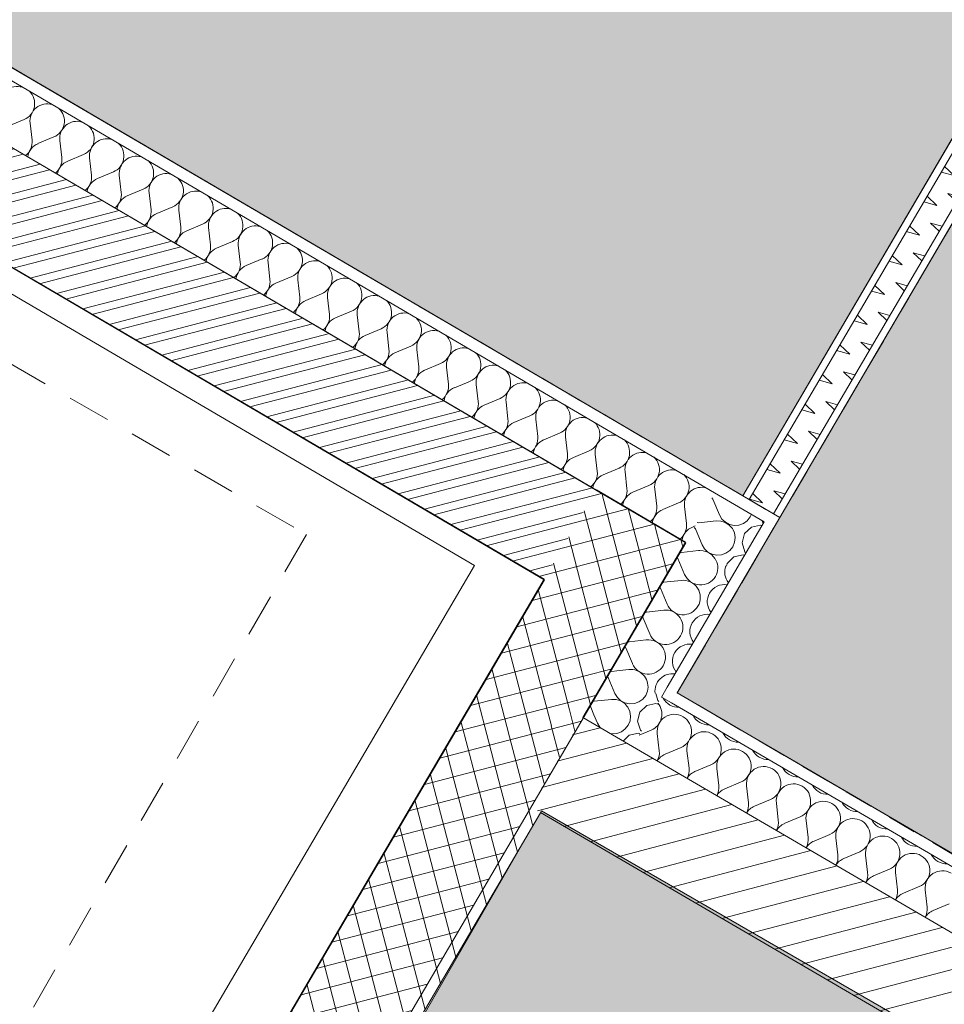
# Model space of a CAD drawing. Header units: millimetres. Extents: x -88005 to 44322, y -15680 to 22509.
# Tile 61 of 95: x -73594 to -71984, y 14060 to 15774. Entities that reach past the tile are written whole.
import ezdxf
from ezdxf.enums import TextEntityAlignment as Align

# ---------------------------------------------------------------- set-up
doc = ezdxf.new("R2010")
doc.units = ezdxf.units.MM
doc.header["$MEASUREMENT"] = 0
for name, pattern in [('! STR Pointille', [87.5, 50, -37.5]), ('Tirets petits', [125, 75, -50]), ('Wipeout_Contour', [1000, 0, -1000])]:
    doc.linetypes.add(name, pattern=pattern)
for name, color, linetype in [('01-STR_Dalles.ARCHI', 7, 'Continuous'), ('01-STR_Escaliers et ascenseurs.ARCHI', 7, 'Continuous'), ('01-STR_Murs extérieurs.ARCHI', 7, 'Continuous'), ('01-STR_Murs.ARCHI', 7, 'Continuous'), ('03-SURFACE _ Utile.ARCHI', 7, 'Continuous'), ('04-SOE_Cloisons .ARCHI', 7, 'Continuous'), ('04-SOE_Faux Plafond.ARCHI', 7, 'Continuous'), ('04-SOE_Revetement de sol.ARCHI', 7, 'Continuous'), ('05-INF _ COTATIONS.ARCHI', 7, 'Continuous'), ('05-INF _ DESSIN PMR', 7, 'Continuous'), ('06-REP _ EQUIP MOBI _ Fluides.ARCHI', 7, 'Continuous'), ('06-REP _ EQUIP MOBI _ hors marché.ARCHI', 7, 'Continuous'), ('Marques de Zone Archicad', 7, 'Continuous')]:
    doc.layers.add(name, color=color, linetype=linetype)
doc.styles.add('STYLE_GENERE_2', font='arial.ttf')
doc.styles.add('STYLE_GENERE_3', font='arial.ttf')
doc.dimstyles.new('STYLE_GENERE__1', dxfattribs={"dimtxt": 75, "dimasz": 57, "dimexe": 0.18, "dimexo": 50, "dimgap": 0, "dimtad": 1, "dimlfac": 0.001, "dimzin": 0, "dimdsep": 46, "dimtxsty": 'STYLE_GENERE_2', "dimblk": 'ARROWHEAD_2', "dimblk1": 'ARROWHEAD_2', "dimblk2": 'ARROWHEAD_2', "dimcen": 0.09, "dimclrd": 256, "dimclre": 256, "dimclrt": 256, "dimazin": 0, "dimtfac": 1, "dimtdec": 4, "dimtmove": 0, "dimatfit": 3, "dimfxl": 0, "dimtolj": 1, "dimtzin": 0, "dimarcsym": 0})
pattern_1 = [(45, (0, 0), (-26.5165, 26.5165), [])]
pattern_2 = [(284.63202, (0, 0), (36.283806, 9.47288), [])]

# ---------------------------------------------------------------- blocks, each defined once
blk = doc.blocks.new('Ascenseur 27')
at = {"layer": '01-STR_Escaliers et ascenseurs.ARCHI', "linetype": 'Continuous', "lineweight": 0, "true_color": 0x000000}
h = blk.add_hatch(dxfattribs=at)
h.set_pattern_fill('Hachure_simple_0001', color=18, style=0, pattern_type=2)
h.set_pattern_definition(pattern_1)
h.paths.add_polyline_path([(0, 2030.6), (180, 1850.6), (1831.1, 1850.6), (2011.1, 2030.6)])
h = blk.add_hatch(dxfattribs=at)
h.set_pattern_fill('Hachure_simple_0001', color=18, style=0, pattern_type=2)
h.set_pattern_definition(pattern_1)
h.paths.add_polyline_path([(2011.1, 0), (2011.1, 2030.6), (1831.1, 1850.6), (1831.1, 180)])
at = {"layer": '01-STR_Escaliers et ascenseurs.ARCHI', "color": 7, "linetype": 'Continuous', "lineweight": 5}
for p, q in [((2011.1, 2030.6), (0, 2030.6)), ((2011.1, 0), (2011.1, 2030.6)), ((180, 1850.6), (1831.1, 1850.6)), ((1831.1, 1850.6), (1831.1, 180))]:
    blk.add_line(p, q, dxfattribs=at)
at = {"layer": '01-STR_Escaliers et ascenseurs.ARCHI', "color": 7, "linetype": 'Continuous', "lineweight": 5, "flags": 128}
blk.add_lwpolyline([(214.7, 220), (1713.1, 220), (1713.1, 1810.6), (214.7, 1810.6)], close=True, dxfattribs=at)
blk = doc.blocks.new('Dalle_1_1', base_point=(-84155.7, 6633.9))
at = {"layer": '01-STR_Dalles.ARCHI', "color": 7, "linetype": 'Continuous', "lineweight": 5, "flags": 128}
blk.add_lwpolyline([(-73525.4, 13357.6), (-74949.6, 14192.8), (-74104.5, 15633.9), (-72680.9, 14799.7)], close=True, dxfattribs=at)
blk = doc.blocks.new('Bureau nomade__15_1', base_point=(-69249.5, 12847.1))
at = {"layer": '03-SURFACE _ Utile.ARCHI', "linetype": 'Continuous', "lineweight": 0, "true_color": 0xdeedec}
blk.add_hatch(color=254, dxfattribs=at).paths.add_polyline_path([(-72449.2, 14601.8), (-70035.5, 13192.8), (-70895.3, 11725.6), (-68841, 10521.8), (-66983.5, 13691.9), (-71449.2, 16308.5), (-72270.4, 14906.9)])
at = {"layer": 'Marques de Zone Archicad', "color": 7, "lineweight": 5}
for tag, height, style, p in [('ROOM_NAME', 125, 'STYLE_GENERE_3', (-69693.9, 13642.1)), ('floorCode_0', 100, 'STYLE_GENERE_2', (-69811.7, 13443.6)), ('floorCode_1', 100, 'STYLE_GENERE_2', (-69909.9, 13273.5)), ('DUMMY_862', 100, 'STYLE_GENERE_2', (-69639.3, 13117.3)), ('ceilingCode', 100, 'STYLE_GENERE_2', (-70008.2, 13103.4)), ('DUMMY_861', 125, 'STYLE_GENERE_3', (-68571.9, 13022.9)), ('ceilingHeightCode', 100, 'STYLE_GENERE_2', (-70106.4, 12933.3)), ('DUMMY_863', 100, 'STYLE_GENERE_2', (-69671.5, 12909.1))]:
    blk.add_attdef(tag, text='', height=height, rotation=329.9997, dxfattribs=dict(at, style=style)).set_placement(p, align=Align.TOP_LEFT)
blk = doc.blocks.new('Bureau nomade__26_1', base_point=(-76098.5, 16634))
at = {"layer": '03-SURFACE _ Utile.ARCHI', "linetype": 'Continuous', "lineweight": 0, "true_color": 0xdeedec}
blk.add_hatch(color=254, dxfattribs=at).paths.add_polyline_path([(-71513.9, 16346.4), (-76341.6, 19175.1), (-78347.5, 15805.3), (-75361.7, 14081.4), (-74211.7, 16044.4), (-72335.1, 14944.8)])
at = {"layer": 'Marques de Zone Archicad', "color": 7, "lineweight": 5}
for tag, height, style, p in [('ROOM_NAME', 125, 'STYLE_GENERE_3', (-76542.8, 17429)), ('floorCode_0', 100, 'STYLE_GENERE_2', (-76660.7, 17230.6)), ('floorCode_1', 100, 'STYLE_GENERE_2', (-76758.9, 17060.5)), ('DUMMY_862', 100, 'STYLE_GENERE_2', (-76488.2, 16904.2)), ('ceilingCode', 100, 'STYLE_GENERE_2', (-76857.1, 16890.4)), ('DUMMY_861', 125, 'STYLE_GENERE_3', (-75420.9, 16809.9)), ('ceilingHeightCode', 100, 'STYLE_GENERE_2', (-76955.3, 16720.3)), ('DUMMY_863', 100, 'STYLE_GENERE_2', (-76520.5, 16696))]:
    blk.add_attdef(tag, text='', height=height, rotation=329.9997, dxfattribs=dict(at, style=style)).set_placement(p, align=Align.TOP_LEFT)
blk = doc.blocks.new('Dalle_7_1', base_point=(-83194, 6792))
at = {"layer": '04-SOE_Faux Plafond.ARCHI', "color": 252, "linetype": 'Tirets petits', "lineweight": 5, "flags": 128}
blk.add_lwpolyline([(-83194, 6792), (-75899.4, 2521.1), (-73433.8, 6727.8), (-78041.3, 9427.6), (-76120.1, 12706.6), (-75365.4, 13994.7), (-75399.8, 14016.8), (-75346.2, 14108.2), (-74211.7, 16044.4), (-72270.4, 14906.9), (-72449.2, 14601.9), (-70035.8, 13192.4), (-70895.3, 11725.6), (-63092, 7153.2), (-63153.8, 7047.8), (-53866.2, 1603.2), (-53904.1, 1538.5), (-53523.5, 1315.4), (-52582.8, 2921.1), (-51122.1, 2065.3), (-53896.4, -2669.5), (-50345.7, -4750.1), (-50240.9, -4784.9), (-45096.5, -7808.6), (-43400.7, -4914.5), (-40493.6, -6617.7), (-38589.3, -3375.6), (-76211.2, 18668.5)], close=True, dxfattribs=at)
blk = doc.blocks.new('Dalle_15_1', base_point=(-78347.5, 15805.3))
at = {"layer": '04-SOE_Revetement de sol.ARCHI', "color": 7, "linetype": 'Continuous', "lineweight": 5, "flags": 128}
blk.add_lwpolyline([(-78347.5, 15805.3), (-76341.6, 19175.1), (-51946.1, 4880.9), (-53904.1, 1538.5), (-63191.8, 6983.1), (-63129.9, 7088.5), (-66372.2, 8988.3), (-70933.2, 11660.8), (-70035.8, 13192.4), (-72449.2, 14601.8), (-72270.4, 14906.9), (-74211.8, 16044.1), (-75361.7, 14081.4)], close=True, dxfattribs=at)
blk = doc.blocks.new('Mur_15_1', base_point=(-76473.4, 21792.4))
at = {"color": 254, "linetype": 'Wipeout_Contour', "lineweight": 0, "ltscale": 230835.710777}
blk.add_wipeout([(-35837, -1339.5), (-76325.3, 22030.1), (-76473.4, 21792.4), (-35980.1, -1580.2)], dxfattribs=at).dxf.layer = '01-STR_Murs extérieurs.ARCHI'
blk = doc.blocks.new('*X187')
at = {"layer": '04-SOE_Cloisons .ARCHI', "color": 7, "linetype": 'Continuous', "lineweight": 5}
for p, q in [((-71504.5, 16336.7), (-71490.9, 16333)), ((-71492.7, 16299.6), (-71472.7, 16294.1)), ((-71477.7, 16285.4), (-71492.7, 16299.6)), ((-71534.8, 16284.9), (-71512, 16278.6)), ((-71512, 16278.6), (-71529, 16294.8)), ((-71523, 16247.8), (-71503, 16242.3)), ((-71508.1, 16233.7), (-71523, 16247.8)), ((-71565.2, 16233.1), (-71542.3, 16226.9)), ((-71542.3, 16226.9), (-71559.4, 16243)), ((-71553.4, 16196.1), (-71533.3, 16190.6)), ((-71538.4, 16181.9), (-71553.4, 16196.1)), ((-71595.5, 16181.4), (-71572.7, 16175.1)), ((-71572.7, 16175.1), (-71589.7, 16191.2)), ((-71583.7, 16144.3), (-71563.6, 16138.8)), ((-71568.7, 16130.1), (-71583.7, 16144.3)), ((-71625.8, 16129.6), (-71603, 16123.3)), ((-71603, 16123.3), (-71620, 16139.5)), ((-71614, 16092.5), (-71594, 16087)), ((-71599.1, 16078.4), (-71614, 16092.5)), ((-71656.2, 16077.8), (-71633.3, 16071.6)), ((-71633.3, 16071.6), (-71650.4, 16087.7)), ((-71644.4, 16040.8), (-71624.3, 16035.3)), ((-71629.4, 16026.6), (-71644.4, 16040.8)), ((-71686.5, 16026.1), (-71663.7, 16019.8)), ((-71663.7, 16019.8), (-71680.7, 16035.9)), ((-71674.7, 15989), (-71654.6, 15983.5)), ((-71659.7, 15974.8), (-71674.7, 15989)), ((-71716.8, 15974.3), (-71694, 15968)), ((-71694, 15968), (-71711, 15984.2)), ((-71747.2, 15922.5), (-71724.3, 15916.3)), ((-71724.3, 15916.3), (-71741.4, 15932.4)), ((-71705, 15937.2), (-71685, 15931.7)), ((-71690.1, 15923.1), (-71705, 15937.2)), ((-71777.5, 15870.8), (-71754.7, 15864.5)), ((-71754.7, 15864.5), (-71771.7, 15880.6)), ((-71735.4, 15885.5), (-71715.3, 15880)), ((-71720.4, 15871.3), (-71735.4, 15885.5)), ((-71807.8, 15819), (-71785, 15812.7)), ((-71785, 15812.7), (-71802, 15828.9)), ((-71765.7, 15833.7), (-71745.6, 15828.2)), ((-71750.7, 15819.5), (-71765.7, 15833.7)), ((-71838.2, 15767.2), (-71815.3, 15761)), ((-71815.3, 15761), (-71832.4, 15777.1)), ((-71796, 15781.9), (-71776, 15776.4)), ((-71781.1, 15767.8), (-71796, 15781.9)), ((-71868.5, 15715.5), (-71845.7, 15709.2)), ((-71845.7, 15709.2), (-71862.7, 15725.3)), ((-71826.4, 15730.2), (-71806.3, 15724.7)), ((-71811.4, 15716), (-71826.4, 15730.2)), ((-71898.8, 15663.7), (-71876, 15657.4)), ((-71876, 15657.4), (-71893, 15673.6)), ((-71856.7, 15678.4), (-71836.6, 15672.9)), ((-71841.7, 15664.2), (-71856.7, 15678.4)), ((-71929.2, 15611.9), (-71906.3, 15605.7)), ((-71906.3, 15605.7), (-71923.4, 15621.8)), ((-71887, 15626.6), (-71867, 15621.1)), ((-71872.1, 15612.5), (-71887, 15626.6)), ((-71936.7, 15553.9), (-71953.7, 15570)), ((-71917.3, 15574.9), (-71897.3, 15569.4)), ((-71902.4, 15560.7), (-71917.3, 15574.9)), ((-71959.5, 15560.2), (-71936.7, 15553.9)), ((-71967, 15502.1), (-71984, 15518.3)), ((-71947.7, 15523.1), (-71927.6, 15517.6)), ((-71932.7, 15508.9), (-71947.7, 15523.1)), ((-71989.8, 15508.4), (-71967, 15502.1)), ((-71997.3, 15450.4), (-72014.4, 15466.5)), ((-71978, 15471.3), (-71958, 15465.8)), ((-71963.1, 15457.2), (-71978, 15471.3)), ((-72020.2, 15456.6), (-71997.3, 15450.4)), ((-72027.7, 15398.6), (-72044.7, 15414.7)), ((-72008.3, 15419.6), (-71988.3, 15414.1)), ((-71993.4, 15405.4), (-72008.3, 15419.6)), ((-72050.5, 15404.9), (-72027.7, 15398.6)), ((-72058, 15346.8), (-72075, 15363)), ((-72038.7, 15367.8), (-72018.6, 15362.3)), ((-72023.7, 15353.6), (-72038.7, 15367.8)), ((-72080.8, 15353.1), (-72058, 15346.8)), ((-72088.3, 15295.1), (-72105.4, 15311.2)), ((-72069, 15316), (-72049, 15310.5)), ((-72054.1, 15301.9), (-72069, 15316)), ((-72111.2, 15301.3), (-72088.3, 15295.1)), ((-72118.7, 15243.3), (-72135.7, 15259.4)), ((-72099.3, 15264.3), (-72079.3, 15258.8)), ((-72084.4, 15250.1), (-72099.3, 15264.3)), ((-72141.5, 15249.6), (-72118.7, 15243.3)), ((-72149, 15191.5), (-72166, 15207.7)), ((-72129.7, 15212.5), (-72109.6, 15207)), ((-72114.7, 15198.3), (-72129.7, 15212.5)), ((-72171.8, 15197.8), (-72149, 15191.5)), ((-72179.3, 15139.8), (-72196.4, 15155.9)), ((-72160, 15160.7), (-72140, 15155.2)), ((-72145.1, 15146.6), (-72160, 15160.7)), ((-72202.2, 15146), (-72179.3, 15139.8)), ((-72209.7, 15088), (-72226.7, 15104.1)), ((-72190.3, 15109), (-72170.3, 15103.4)), ((-72175.4, 15094.8), (-72190.3, 15109)), ((-72232.5, 15094.3), (-72209.7, 15088)), ((-72240, 15036.2), (-72257, 15052.3)), ((-72220.7, 15057.2), (-72200.6, 15051.7)), ((-72205.7, 15043), (-72220.7, 15057.2)), ((-72262.8, 15042.5), (-72240, 15036.2)), ((-72270.3, 14984.4), (-72287.4, 15000.6)), ((-72251, 15005.4), (-72231, 14999.9)), ((-72236.1, 14991.2), (-72251, 15005.4)), ((-72293.2, 14990.7), (-72270.3, 14984.4)), ((-72300.7, 14932.7), (-72317.7, 14948.8)), ((-72281.3, 14953.7), (-72261.3, 14948.1)), ((-72266.4, 14939.5), (-72281.3, 14953.7)), ((-72323.5, 14938.9), (-72300.7, 14932.7))]:
    blk.add_line(p, q, dxfattribs=at)
blk = doc.blocks.new('Mur_27_1', base_point=(-72270.4, 14906.9))
at = {"layer": '04-SOE_Cloisons .ARCHI', "color": 7, "linetype": 'Continuous', "lineweight": 5}
for p, q in [((-72323.9, 14938.2), (-71502.7, 16339.8)), ((-72281.6, 14913.4), (-71460.4, 16315))]:
    blk.add_line(p, q, dxfattribs=at)
at = {"layer": '04-SOE_Cloisons .ARCHI', "color": 7, "linetype": 'Continuous', "lineweight": 5, "flags": 128}
for points in [[(-71513.9, 16346.4), (-72335.1, 14944.8)], [(-71502.7, 16339.8), (-71513.9, 16346.4)], [(-71460.4, 16315), (-71502.7, 16339.8)], [(-71449.2, 16308.5), (-71460.4, 16315)], [(-72270.4, 14906.9), (-71449.2, 16308.5)], [(-72323.9, 14938.2), (-72335.1, 14944.8)], [(-72281.6, 14913.4), (-72323.9, 14938.2)], [(-72270.4, 14906.9), (-72281.6, 14913.4)]]:
    blk.add_lwpolyline(points, dxfattribs=at)
at = {"layer": '04-SOE_Cloisons .ARCHI', "color": 7, "lineweight": 5}
blk.add_blockref('*X187', (0, 0), dxfattribs=at)
blk = doc.blocks.new('*X259')
at = {"layer": '01-STR_Murs.ARCHI', "color": 7, "linetype": 'Continuous', "lineweight": 5}
for p, q in [((-72384.2, 14950.1), (-72383.5, 14949.9)), ((-72387.3, 14939.2), (-72389.2, 14941.6)), ((-72387.3, 14939.2), (-72375.6, 14911.5)), ((-72375.6, 14911.5), (-72371.4, 14904.4)), ((-72322.1, 14908), (-72320.1, 14912.8)), ((-72414.5, 14898.3), (-72411.5, 14897.8)), ((-72411.5, 14897.8), (-72381.7, 14901.2)), ((-72373.4, 14901), (-72381.7, 14901.2)), ((-72365.5, 14898.5), (-72373.4, 14901)), ((-72371.4, 14904.4), (-72365.4, 14898.7)), ((-72358.6, 14894), (-72365.5, 14898.5)), ((-72365.4, 14898.7), (-72358.1, 14894.9)), ((-72353.2, 14887.8), (-72358.6, 14894)), ((-72358.1, 14894.9), (-72350, 14893.2)), ((-72350, 14893.2), (-72341.7, 14893.8)), ((-72341.7, 14893.8), (-72333.9, 14896.6)), ((-72333.9, 14896.6), (-72327.2, 14901.5)), ((-72327.2, 14901.5), (-72322.1, 14908)), ((-72301.9, 14902.1), (-72301, 14899.3)), ((-72301, 14899.3), (-72300.6, 14899)), ((-72417.6, 14887.4), (-72419.5, 14889.8)), ((-72417.6, 14887.4), (-72410.4, 14870.3)), ((-72352.1, 14885.5), (-72353.2, 14887.8))]:
    blk.add_line(p, q, dxfattribs=at)
blk = doc.blocks.new('*X260')
at = {"layer": '01-STR_Murs.ARCHI', "color": 7, "linetype": 'Continuous', "lineweight": 5}
for p, q in [((-72484.2, 14592.6), (-72483, 14588.7)), ((-72483, 14588.7), (-72481, 14587)), ((-72535.2, 14577.1), (-72536.7, 14578.9)), ((-72531.7, 14569.7), (-72535.2, 14577.1)), ((-72530.3, 14561.5), (-72531.7, 14569.7)), ((-72514.1, 14568.5), (-72518.2, 14552.6)), ((-72502.2, 14579.8), (-72514.1, 14568.5)), ((-72486.2, 14583.2), (-72502.2, 14579.8)), ((-72483.8, 14582.4), (-72486.2, 14583.2)), ((-72594.1, 14563.8), (-72588, 14549.2)), ((-72534.4, 14545.6), (-72531.3, 14553.3)), ((-72531.3, 14553.3), (-72530.3, 14561.5)), ((-72518.2, 14552.6), (-72513.3, 14536.9)), ((-72588, 14549.2), (-72583.8, 14542.1)), ((-72583.8, 14542.1), (-72582, 14540.4)), ((-72554, 14531.4), (-72546.3, 14534.3)), ((-72546.3, 14534.3), (-72539.6, 14539.1)), ((-72539.6, 14539.1), (-72534.4, 14545.6)), ((-72513.3, 14536.9), (-72511.4, 14535.2)), ((-72567.4, 14531.9), (-72562.3, 14530.8)), ((-72562.3, 14530.8), (-72554, 14531.4)), ((-72532.6, 14528), (-72543.3, 14517.8)), ((-72516.5, 14531.5), (-72532.6, 14528)), ((-72514.1, 14530.6), (-72516.5, 14531.5))]:
    blk.add_line(p, q, dxfattribs=at)
blk = doc.blocks.new('*X261')
at = {"layer": '01-STR_Murs.ARCHI', "color": 7, "linetype": 'Continuous', "lineweight": 5}
for p, q in [((-72304.2, 14893.8), (-72320.2, 14890.4)), ((-72301.8, 14893), (-72304.2, 14893.8)), ((-72300.6, 14899), (-72299, 14897.6)), ((-72349.7, 14880.3), (-72352.1, 14885.5)), ((-72348.3, 14872.1), (-72349.7, 14880.3)), ((-72332.1, 14879.1), (-72336.2, 14863.2)), ((-72320.2, 14890.4), (-72332.1, 14879.1)), ((-72410.4, 14870.3), (-72406, 14859.8)), ((-72406, 14859.8), (-72401.8, 14852.7)), ((-72352.4, 14856.2), (-72349.3, 14863.9)), ((-72349.3, 14863.9), (-72348.3, 14872.1)), ((-72336.2, 14863.2), (-72331.3, 14847.5)), ((-72403.8, 14849.2), (-72409.7, 14849.4)), ((-72395.9, 14846.8), (-72403.8, 14849.2)), ((-72401.8, 14852.7), (-72395.7, 14847)), ((-72388.9, 14842.2), (-72395.9, 14846.8)), ((-72395.7, 14847), (-72388.4, 14843.1)), ((-72383.5, 14836), (-72388.9, 14842.2)), ((-72388.4, 14843.1), (-72380.3, 14841.5)), ((-72380.3, 14841.5), (-72372.1, 14842)), ((-72372.1, 14842), (-72364.3, 14844.9)), ((-72364.3, 14844.9), (-72357.6, 14849.7)), ((-72357.6, 14849.7), (-72352.4, 14856.2)), ((-72334.5, 14842.1), (-72350.6, 14838.6)), ((-72332.1, 14841.2), (-72334.5, 14842.1)), ((-72331.3, 14847.5), (-72329.4, 14845.8)), ((-72382.3, 14833.3), (-72383.5, 14836)), ((-72362.4, 14827.3), (-72363.7, 14822.4)), ((-72350.6, 14838.6), (-72362.4, 14827.3))]:
    blk.add_line(p, q, dxfattribs=at)
blk = doc.blocks.new('*X262')
at = {"layer": '01-STR_Murs.ARCHI', "color": 7, "linetype": 'Continuous', "lineweight": 5}
for p, q in [((-72441.9, 14846), (-72412, 14849.4)), ((-72447.9, 14835.7), (-72436.3, 14808)), ((-72472.2, 14794.3), (-72442.4, 14797.7)), ((-72478.3, 14783.9), (-72466.6, 14756.2)), ((-72502.5, 14742.5), (-72472.7, 14745.9)), ((-72508.6, 14732.1), (-72497, 14704.5)), ((-72532.9, 14690.7), (-72503, 14694.1)), ((-72538.9, 14680.4), (-72527.3, 14652.7)), ((-72554.3, 14640), (-72533.4, 14642.4))]:
    blk.add_line(p, q, dxfattribs=at)
for centre, start, end in [((-72445.3, 14875.8), 269.9561, 276.5019), ((-72408.6, 14819.6), 92.6346, 96.5019), ((-72475.6, 14824.1), 22.7621, 29.3079), ((-72408.6, 14819.6), 329.632, 26.6294), ((-72408.6, 14819.6), 202.7621, 329.632), ((-72336.5, 14812.1), 158.9175, 218.4227), ((-72475.6, 14824.1), 269.9561, 276.5019), ((-72439, 14767.9), 329.632, 96.5019), ((-72366.9, 14760.4), 80.8413, 218.4227), ((-72505.9, 14772.3), 22.7621, 29.3079), ((-72439, 14767.9), 202.7621, 329.632), ((-72505.9, 14772.3), 269.9561, 276.5019), ((-72469.3, 14716.1), 329.632, 96.5019), ((-72397.2, 14708.6), 80.8413, 218.4227), ((-72536.2, 14720.5), 22.7621, 29.3079), ((-72469.3, 14716.1), 202.7621, 329.632), ((-72536.2, 14720.5), 269.9561, 276.5019), ((-72499.6, 14664.3), 329.632, 96.5019), ((-72427.5, 14656.8), 80.8413, 218.4227), ((-72566.6, 14668.8), 22.7621, 29.3079), ((-72499.6, 14664.3), 202.7621, 329.632), ((-72530, 14612.5), 352.1455, 96.5019), ((-72457.9, 14605.1), 80.8413, 187.6791)]:
    blk.add_arc(centre, 30, start, end, dxfattribs=at)
blk = doc.blocks.new('*X263')
at = {"layer": '01-STR_Murs.ARCHI', "color": 7, "linetype": 'Continuous', "lineweight": 5}
for p, q in [((-72566.2, 14639.5), (-72563.2, 14639)), ((-72563.2, 14639), (-72554.3, 14640)), ((-72569.3, 14628.6), (-72571.2, 14631)), ((-72569.3, 14628.6), (-72557.6, 14600.9)), ((-72557.6, 14600.9), (-72553.4, 14593.8)), ((-72504.1, 14597.4), (-72500.9, 14605)), ((-72500.9, 14605), (-72500.5, 14608.6)), ((-72596.5, 14587.7), (-72593.5, 14587.2)), ((-72593.5, 14587.2), (-72563.7, 14590.6)), ((-72555.4, 14590.4), (-72563.7, 14590.6)), ((-72547.5, 14587.9), (-72555.4, 14590.4)), ((-72553.4, 14593.8), (-72547.4, 14588.1)), ((-72540.6, 14583.4), (-72547.5, 14587.9)), ((-72547.4, 14588.1), (-72540.1, 14584.3)), ((-72540.1, 14584.3), (-72532, 14582.6)), ((-72523.7, 14583.2), (-72515.9, 14586)), ((-72515.9, 14586), (-72509.2, 14590.9)), ((-72509.2, 14590.9), (-72504.1, 14597.4)), ((-72486.7, 14600.5), (-72484.2, 14592.6)), ((-72599.6, 14576.8), (-72601.5, 14579.2)), ((-72599.6, 14576.8), (-72594.1, 14563.8)), ((-72536.7, 14578.9), (-72540.6, 14583.4)), ((-72532, 14582.6), (-72523.7, 14583.2))]:
    blk.add_line(p, q, dxfattribs=at)
blk = doc.blocks.new('Mur_43_1', base_point=(-72680.9, 14799.7))
at = {"layer": '01-STR_Murs.ARCHI', "linetype": 'Continuous', "lineweight": 0, "true_color": 0x000000}
h = blk.add_hatch(dxfattribs=at)
h.set_pattern_fill('Hachure_simple_0001', color=18, style=0, pattern_type=2)
h.set_pattern_definition(pattern_2)
h.paths.add_polyline_path([(-72589.9, 14955), (-72680.9, 14799.7), (-72434.6, 14864)])
h = blk.add_hatch(dxfattribs=at)
h.set_pattern_fill('Hachure_simple_0001', color=18, style=0, pattern_type=2)
h.set_pattern_definition(pattern_2)
h.paths.add_polyline_path([(-72680.9, 14799.7), (-72525.6, 14708.7), (-72434.6, 14864)])
h = blk.add_hatch(dxfattribs=at)
h.set_pattern_fill('Hachure_simple_0001', color=18, style=0, pattern_type=2)
h.set_pattern_definition(pattern_2)
h.paths.add_polyline_path([(-72613.7, 14558.7), (-72613.5, 14558.8), (-72525.6, 14708.7), (-72680.9, 14799.7), (-72769, 14649.4)])
h = blk.add_hatch(dxfattribs=at)
h.set_pattern_fill('Hachure_simple_0001', color=18, style=0, pattern_type=2)
h.set_pattern_definition(pattern_2)
h.paths.add_polyline_path([(-72769, 14649.4), (-72859.9, 14494.2), (-72613.7, 14558.7)])
h = blk.add_hatch(dxfattribs=at)
h.set_pattern_fill('Hachure_simple_0001', color=18, style=0, pattern_type=2)
h.set_pattern_definition(pattern_2)
h.paths.add_polyline_path([(-72859.9, 14494.2), (-72704.5, 14403.5), (-72613.5, 14558.8)])
at = {"layer": '01-STR_Murs.ARCHI', "color": 7, "linetype": 'Continuous', "lineweight": 5}
for p, q in [((-72434.6, 14864), (-72589.9, 14955)), ((-72297.8, 14899.7), (-72384.1, 14950.3)), ((-72297.8, 14899.7), (-72466.4, 14611.9)), ((-72434.6, 14864), (-72562.9, 14645)), ((-72562.9, 14645), (-72613.5, 14558.8)), ((-72466.4, 14611.9), (-72476.6, 14594.6)), ((-72476.6, 14594.6), (-72459.3, 14584.6)), ((-72613.5, 14558.8), (-72527.1, 14508.4))]:
    blk.add_line(p, q, dxfattribs=at)
at = {"layer": '01-STR_Murs.ARCHI', "color": 7, "linetype": 'Continuous', "lineweight": 5, "flags": 128}
for points in [[(-72270.4, 14906.9), (-72287.7, 14917)], [(-72449.2, 14601.8), (-72270.4, 14906.9)], [(-72680.9, 14799.7), (-72859.9, 14494.2)]]:
    blk.add_lwpolyline(points, dxfattribs=at)
at = {"layer": '01-STR_Murs.ARCHI', "color": 7, "lineweight": 5}
for name in ['*X259', '*X261', '*X262', '*X263', '*X260']:
    blk.add_blockref(name, (0, 0), dxfattribs=at)
blk = doc.blocks.new('*X335')
at = {"layer": '01-STR_Murs.ARCHI', "color": 7, "linetype": 'Continuous', "lineweight": 5}
for p, q in [((-72515.5, 14528.1), (-72494.3, 14537.1)), ((-72480.5, 14501.2), (-72484, 14531)), ((-72470.2, 14495.2), (-72442.5, 14506.8)), ((-72428.7, 14471), (-72432.2, 14500.8)), ((-72418.4, 14464.9), (-72390.7, 14476.6)), ((-72376.9, 14440.7), (-72380.3, 14470.5)), ((-72366.5, 14434.7), (-72338.9, 14446.3)), ((-72325.1, 14410.5), (-72328.5, 14440.3)), ((-72314.7, 14404.4), (-72287.1, 14416.1)), ((-72273.3, 14380.2), (-72276.7, 14410)), ((-72262.9, 14374.2), (-72235.3, 14385.8)), ((-72221.5, 14350), (-72224.9, 14379.8)), ((-72211.1, 14343.9), (-72183.4, 14355.6)), ((-72169.6, 14319.7), (-72173.1, 14349.5)), ((-72159.3, 14313.7), (-72131.6, 14325.3)), ((-72117.8, 14289.5), (-72121.3, 14319.3)), ((-72107.5, 14283.4), (-72079.8, 14295.1)), ((-72066, 14259.2), (-72069.4, 14289)), ((-72055.6, 14253.2), (-72028, 14264.8)), ((-72014.2, 14229), (-72017.6, 14258.8)), ((-72003.8, 14222.9), (-71976.2, 14234.6))]:
    blk.add_line(p, q, dxfattribs=at)
for centre, start, end in [((-72506, 14564.7), 292.8548, 39.6233), ((-72446.8, 14606.6), 207.2093, 272.2401), ((-72454.2, 14534.5), 59.7247, 186.5946), ((-72454.2, 14534.5), 292.8548, 59.7247), ((-72395, 14576.3), 207.2093, 272.2401), ((-72402.4, 14504.2), 59.7247, 186.5946), ((-72343.2, 14546.1), 207.2093, 272.2401), ((-72402.4, 14504.2), 292.8548, 59.7247), ((-72510.3, 14497.8), 331.0667, 6.5946), ((-72350.5, 14474), 59.7247, 186.5946), ((-72350.5, 14474), 292.8548, 59.7247), ((-72291.4, 14515.8), 207.2093, 272.2401), ((-72458.5, 14467.5), 112.8548, 148.3828), ((-72458.5, 14467.5), 331.0667, 6.5946), ((-72406.7, 14437.3), 112.8548, 148.3828), ((-72298.7, 14443.7), 59.7247, 186.5946), ((-72298.7, 14443.7), 292.8548, 59.7247), ((-72239.5, 14485.6), 207.2093, 272.2401), ((-72406.7, 14437.3), 331.0667, 6.5946), ((-72354.9, 14407), 112.8548, 148.3828), ((-72246.9, 14413.5), 59.7247, 186.5946), ((-72246.9, 14413.5), 292.8548, 59.7247), ((-72187.7, 14455.3), 207.2093, 272.2401), ((-72195.1, 14383.2), 59.7247, 186.5946), ((-72354.9, 14407), 331.0667, 6.5946), ((-72303.1, 14376.8), 112.8548, 148.3828), ((-72195.1, 14383.2), 292.8548, 59.7247), ((-72135.9, 14425.1), 207.2093, 272.2401), ((-72303.1, 14376.8), 331.0667, 6.5946), ((-72143.3, 14353), 59.7247, 186.5946), ((-72143.3, 14353), 292.8548, 59.7247), ((-72084.1, 14394.8), 207.2093, 272.2401), ((-72251.3, 14346.5), 112.8548, 148.3828), ((-72251.3, 14346.5), 331.0667, 6.5946), ((-72199.4, 14316.3), 112.8548, 148.3828), ((-72091.5, 14322.7), 59.7247, 186.5946), ((-72091.5, 14322.7), 292.8548, 59.7247), ((-72032.3, 14364.6), 207.2093, 272.2401), ((-72199.4, 14316.3), 331.0667, 6.5946), ((-72147.6, 14286), 112.8548, 148.3828), ((-72039.6, 14292.5), 59.7247, 186.5946), ((-72039.6, 14292.5), 292.8548, 59.7247), ((-71980.5, 14334.3), 207.2093, 272.2401), ((-72147.6, 14286), 331.0667, 6.5946), ((-72095.8, 14255.8), 112.8548, 148.3828), ((-71987.8, 14262.2), 59.7247, 186.5946), ((-72095.8, 14255.8), 331.0667, 6.5946), ((-72044, 14225.5), 112.8548, 148.3828), ((-72044, 14225.5), 331.0667, 6.5946), ((-71992.2, 14195.3), 112.8548, 148.3828)]:
    blk.add_arc(centre, 30, start, end, dxfattribs=at)
blk = doc.blocks.new('Mur_67_1', base_point=(-72859.9, 14494.2))
at = {"layer": '01-STR_Murs.ARCHI', "linetype": 'Continuous', "lineweight": 0, "true_color": 0x000000}
h = blk.add_hatch(dxfattribs=at)
h.set_pattern_fill('Hachure_simple_0001', color=18, style=0, pattern_type=2)
h.set_pattern_definition([(14.72472, (0, 0), (-9.53157, 36.268432), [])])
h.paths.add_polyline_path([(-72704.5, 14403.5), (-70700.9, 13233.8), (-70609.9, 13389.1), (-72613.5, 14558.8)])
at = {"layer": '01-STR_Murs.ARCHI', "color": 7, "linetype": 'Continuous', "lineweight": 5}
for p, q in [((-72476.6, 14594.6), (-72459.3, 14584.6)), ((-72459.3, 14584.6), (-70317.5, 13334.3)), ((-72613.5, 14558.8), (-72527.1, 14508.4)), ((-72527.1, 14508.4), (-70454.4, 13298.4))]:
    blk.add_line(p, q, dxfattribs=at)
at = {"layer": '01-STR_Murs.ARCHI', "color": 7, "linetype": 'Continuous', "lineweight": 5, "flags": 128}
for points in [[(-70290.1, 13341.4), (-72449.2, 14601.8)], [(-72687.2, 14393.4), (-71861.3, 13911.3)]]:
    blk.add_lwpolyline(points, dxfattribs=at)
at = {"layer": '01-STR_Murs.ARCHI', "color": 7, "lineweight": 5}
blk.add_blockref('*X335', (0, 0), dxfattribs=at)
blk = doc.blocks.new('Mur_68_1', base_point=(-73544.8, 12929.9))
at = {"layer": '01-STR_Murs.ARCHI', "linetype": 'Continuous', "lineweight": 0, "true_color": 0x000000}
h = blk.add_hatch(dxfattribs=at)
h.set_pattern_fill('Hachure_simple_0001', color=18, style=0, pattern_type=2)
h.set_pattern_definition([(104.63202, (0, 0), (36.283806, 9.47288), [])])
h.paths.add_polyline_path([(-73544.8, 12929.9), (-72687.2, 14393.4), (-72859.9, 14494.2), (-73717.3, 13031)])
at = {"layer": '01-STR_Murs.ARCHI', "color": 7, "linetype": 'Continuous', "lineweight": 5, "flags": 128}
for points in [[(-72859.9, 14494.2), (-73717.3, 13031)], [(-73087.2, 13710.7), (-72687.2, 14393.4)], [(-73544.8, 12929.9), (-73178.2, 13555.4)], [(-73717.3, 13031), (-73544.8, 12929.9)]]:
    blk.add_lwpolyline(points, dxfattribs=at)
blk = doc.blocks.new('*X363')
at = {"layer": '01-STR_Murs.ARCHI', "color": 7, "linetype": 'Continuous', "lineweight": 5}
for p, q in [((-73613.4, 15588.1), (-73585.8, 15599.7)), ((-73572, 15563.9), (-73575.4, 15593.7)), ((-73561.7, 15557.8), (-73534, 15569.4)), ((-73520.2, 15533.5), (-73523.6, 15563.3)), ((-73509.9, 15527.5), (-73482.2, 15539.1)), ((-73468.5, 15503.2), (-73471.9, 15533)), ((-73458.1, 15497.1), (-73430.5, 15508.7)), ((-73416.7, 15472.9), (-73420.1, 15502.7)), ((-73406.4, 15466.8), (-73378.7, 15478.4)), ((-73364.9, 15442.5), (-73368.3, 15472.3)), ((-73354.6, 15436.5), (-73326.9, 15448.1)), ((-73313.2, 15412.2), (-73316.6, 15442)), ((-73302.8, 15406.1), (-73275.2, 15417.7)), ((-73261.4, 15381.9), (-73264.8, 15411.7)), ((-73251, 15375.8), (-73223.4, 15387.4)), ((-73209.6, 15351.5), (-73213, 15381.3)), ((-73199.3, 15345.5), (-73171.6, 15357.1)), ((-73157.9, 15321.2), (-73161.3, 15351)), ((-73147.5, 15315.1), (-73119.8, 15326.7)), ((-73106.1, 15290.9), (-73109.5, 15320.7)), ((-73095.7, 15284.8), (-73068.1, 15296.4)), ((-73054.3, 15260.5), (-73057.7, 15290.3)), ((-73044, 15254.5), (-73016.3, 15266.1)), ((-73002.6, 15230.2), (-73006, 15260)), ((-72992.2, 15224.1), (-72964.5, 15235.7)), ((-72950.8, 15199.9), (-72954.2, 15229.7)), ((-72940.4, 15193.8), (-72912.8, 15205.4)), ((-72899, 15169.5), (-72902.4, 15199.3)), ((-72888.7, 15163.5), (-72861, 15175.1)), ((-72847.3, 15139.2), (-72850.7, 15169)), ((-72836.9, 15133.1), (-72809.2, 15144.7)), ((-72795.5, 15108.9), (-72798.9, 15138.7)), ((-72785.1, 15102.8), (-72757.5, 15114.4)), ((-72743.7, 15078.5), (-72747.1, 15108.3)), ((-72733.4, 15072.5), (-72705.7, 15084.1)), ((-72692, 15048.2), (-72695.4, 15078)), ((-72681.6, 15042.1), (-72653.9, 15053.7)), ((-72640.2, 15017.9), (-72643.6, 15047.7)), ((-72629.8, 15011.8), (-72602.2, 15023.4)), ((-72588.4, 14987.5), (-72591.8, 15017.3)), ((-72578.1, 14981.5), (-72550.4, 14993.1)), ((-72536.7, 14957.2), (-72540, 14987)), ((-72526.3, 14951.1), (-72498.6, 14962.7)), ((-72484.9, 14926.9), (-72488.3, 14956.7)), ((-72474.5, 14920.8), (-72446.9, 14932.4)), ((-72433.1, 14896.5), (-72436.5, 14926.3)), ((-72422.8, 14890.5), (-72417.9, 14892.5))]:
    blk.add_line(p, q, dxfattribs=at)
for centre, start, end in [((-73597.4, 15627.4), 73.2277, 186.5019), ((-73597.4, 15627.4), 292.7621, 46.0364), ((-73545.6, 15597.1), 73.2277, 186.5019), ((-73545.6, 15597.1), 292.7621, 46.0364), ((-73493.8, 15566.7), 73.2277, 186.5019), ((-73493.8, 15566.7), 292.7621, 46.0364), ((-73601.8, 15560.5), 308.4486, 6.5019), ((-73442.1, 15536.4), 73.2277, 186.5019), ((-73550, 15530.1), 112.7621, 170.8154), ((-73442.1, 15536.4), 292.7621, 46.0364), ((-73550, 15530.1), 308.4486, 6.5019), ((-73498.3, 15499.8), 112.7621, 170.8154), ((-73390.3, 15506.1), 73.2277, 186.5019), ((-73390.3, 15506.1), 292.7621, 46.0364), ((-73498.3, 15499.8), 308.4486, 6.5019), ((-73446.5, 15469.5), 112.7621, 170.8154), ((-73338.5, 15475.7), 73.2277, 186.5019), ((-73338.5, 15475.7), 292.7621, 46.0364), ((-73286.8, 15445.4), 73.2277, 186.5019), ((-73446.5, 15469.5), 308.4486, 6.5019), ((-73394.7, 15439.1), 112.7621, 170.8154), ((-73286.8, 15445.4), 292.7621, 46.0364), ((-73394.7, 15439.1), 308.4486, 6.5019), ((-73235, 15415.1), 73.2277, 186.5019), ((-73343, 15408.8), 112.7621, 170.8154), ((-73235, 15415.1), 292.7621, 46.0364), ((-73343, 15408.8), 308.4486, 6.5019), ((-73183.2, 15384.7), 73.2277, 186.5019), ((-73183.2, 15384.7), 292.7621, 46.0364), ((-73291.2, 15378.5), 112.7621, 170.8154), ((-73291.2, 15378.5), 308.4486, 6.5019), ((-73239.4, 15348.1), 112.7621, 170.8154), ((-73131.5, 15354.4), 73.2277, 186.5019), ((-73131.5, 15354.4), 292.7621, 46.0364), ((-73239.4, 15348.1), 308.4486, 6.5019), ((-73187.7, 15317.8), 112.7621, 170.8154), ((-73079.7, 15324.1), 73.2277, 186.5019), ((-73079.7, 15324.1), 292.7621, 46.0364), ((-73187.7, 15317.8), 308.4486, 6.5019), ((-73027.9, 15293.7), 73.2277, 186.5019), ((-73135.9, 15287.5), 112.7621, 170.8154), ((-73027.9, 15293.7), 292.7621, 46.0364), ((-73135.9, 15287.5), 308.4486, 6.5019), ((-72976.2, 15263.4), 73.2277, 186.5019), ((-73084.1, 15257.1), 112.7621, 170.8154), ((-72976.2, 15263.4), 292.7621, 46.0364), ((-73084.1, 15257.1), 308.4486, 6.5019), ((-73032.4, 15226.8), 112.7621, 170.8154), ((-72924.4, 15233.1), 73.2277, 186.5019), ((-72924.4, 15233.1), 292.7621, 46.0364), ((-73032.4, 15226.8), 308.4486, 6.5019), ((-72980.6, 15196.5), 112.7621, 170.8154), ((-72872.6, 15202.7), 73.2277, 186.5019), ((-72872.6, 15202.7), 292.7621, 46.0364), ((-72820.8, 15172.4), 73.2277, 186.5019), ((-72980.6, 15196.5), 308.4486, 6.5019), ((-72928.8, 15166.1), 112.7621, 170.8154), ((-72820.8, 15172.4), 292.7621, 46.0364), ((-72928.8, 15166.1), 308.4486, 6.5019), ((-72769.1, 15142.1), 73.2277, 186.5019), ((-72877.1, 15135.8), 112.7621, 170.8154), ((-72769.1, 15142.1), 292.7621, 46.0364), ((-72877.1, 15135.8), 308.4486, 6.5019), ((-72825.3, 15105.5), 112.7621, 170.8154), ((-72717.3, 15111.7), 73.2277, 186.5019), ((-72717.3, 15111.7), 292.7621, 46.0364), ((-72825.3, 15105.5), 308.4486, 6.5019), ((-72773.5, 15075.1), 112.7621, 170.8154), ((-72665.5, 15081.4), 73.2277, 186.5019), ((-72665.5, 15081.4), 292.7621, 46.0364), ((-72613.8, 15051.1), 73.2277, 186.5019), ((-72773.5, 15075.1), 308.4486, 6.5019), ((-72721.8, 15044.8), 112.7621, 170.8154), ((-72613.8, 15051.1), 292.7621, 46.0364), ((-72721.8, 15044.8), 308.4486, 6.5019), ((-72562, 15020.7), 73.2277, 186.5019), ((-72670, 15014.5), 112.7621, 170.8154), ((-72562, 15020.7), 292.7621, 46.0364), ((-72670, 15014.5), 308.4486, 6.5019), ((-72510.2, 14990.4), 73.2277, 186.5019), ((-72618.2, 14984.1), 112.7621, 170.8154), ((-72510.2, 14990.4), 292.7621, 46.0364), ((-72618.2, 14984.1), 308.4486, 6.5019), ((-72566.5, 14953.8), 112.7621, 170.8154), ((-72458.5, 14960.1), 73.2277, 186.5019), ((-72458.5, 14960.1), 292.7621, 46.0364), ((-72566.5, 14953.8), 308.4486, 6.5019), ((-72514.7, 14923.5), 112.7621, 170.8154), ((-72406.7, 14929.7), 73.2277, 186.5019), ((-72406.7, 14929.7), 41.8804, 46.0364), ((-72514.7, 14923.5), 308.4486, 6.5019), ((-72462.9, 14893.1), 112.7621, 170.8154), ((-72462.9, 14893.1), 308.4486, 6.5019), ((-72411.2, 14862.8), 112.7621, 170.8154)]:
    blk.add_arc(centre, 30, start, end, dxfattribs=at)
blk = doc.blocks.new('Mur_80_1', base_point=(-74104.5, 15633.9))
at = {"layer": '01-STR_Murs.ARCHI', "linetype": 'Continuous', "lineweight": 0, "true_color": 0x000000}
h = blk.add_hatch(dxfattribs=at)
h.set_pattern_fill('Hachure_simple_0001', color=18, style=0, pattern_type=2)
h.set_pattern_definition([(14.63202, (0, 0), (-9.47288, 36.283806), [])])
h.paths.add_polyline_path([(-72589.9, 14955), (-74013.5, 15789.2), (-74104.5, 15633.9), (-72680.9, 14799.7)])
at = {"layer": '01-STR_Murs.ARCHI', "color": 7, "linetype": 'Continuous', "lineweight": 5}
for p, q in [((-74118.3, 15966.4), (-72384.1, 14950.3)), ((-74013.5, 15789.2), (-72589.9, 14955)), ((-72434.6, 14864), (-72589.9, 14955)), ((-72297.8, 14899.7), (-72384.1, 14950.3))]:
    blk.add_line(p, q, dxfattribs=at)
at = {"layer": '01-STR_Murs.ARCHI', "color": 7, "linetype": 'Continuous', "lineweight": 5, "flags": 128}
for points in [[(-72287.7, 14917), (-74194.5, 16034.3)], [(-74104.5, 15633.9), (-72680.9, 14799.7)]]:
    blk.add_lwpolyline(points, dxfattribs=at)
at = {"layer": '01-STR_Murs.ARCHI', "color": 7, "lineweight": 5}
blk.add_blockref('*X363', (0, 0), dxfattribs=at)
blk = doc.blocks.new('Armoire 01 27[82]_1', base_point=(-70931.5, 16005.1))
at = {"layer": '06-REP _ EQUIP MOBI _ hors marché.ARCHI', "color": 252, "linetype": '! STR Pointille', "lineweight": 5, "flags": 128}
blk.add_lwpolyline([(-70931.5, 16005.1), (-71931.5, 14298.5), (-72449.2, 14601.9), (-71449.2, 16308.5)], close=True, dxfattribs=at)
blk = doc.blocks.new('Symbole ouverture sol 27[106]_1', base_point=(-73085.9, 13702.8))
at = {"layer": '06-REP _ EQUIP MOBI _ Fluides.ARCHI', "linetype": 'Continuous', "lineweight": 0, "true_color": 0xffffff}
blk.add_hatch(color=7, dxfattribs=at).paths.add_polyline_path([(-72326.7, 13468.1), (-71861.5, 13921), (-72685.3, 14396.6), (-73085.9, 13702.8)])
at = {"layer": '06-REP _ EQUIP MOBI _ Fluides.ARCHI', "linetype": 'Continuous', "lineweight": 0, "true_color": 0x000000}
blk.add_hatch(color=18, dxfattribs=at).paths.add_polyline_path([(-73085.9, 13702.8), (-72262.1, 13227.2), (-71861.5, 13921), (-72326.7, 13468.1)])
at = {"layer": '06-REP _ EQUIP MOBI _ Fluides.ARCHI', "color": 8, "linetype": 'Continuous', "lineweight": 5, "flags": 128}
for points in [[(-72326.7, 13468.1), (-71861.5, 13921), (-72685.3, 14396.6), (-73085.9, 13702.8)], [(-73085.9, 13702.8), (-72262.1, 13227.2), (-71861.5, 13921), (-72326.7, 13468.1)]]:
    blk.add_lwpolyline(points, close=True, dxfattribs=at)
blk = doc.blocks.new('*D693')
at = {"layer": '05-INF _ COTATIONS.ARCHI', "color": 251, "linetype": 'Continuous', "lineweight": 5, "true_color": 0x666666}
for p, q in [((-76647.5, 18659.3), (-76704.4, 18562.3)), ((-76638.3, 18632.2), (-76713.6, 18589.4)), ((-76676, 18610.8), (-76707.6, 18629.3)), ((-71845.5, 15780.4), (-76676, 18610.8)), ((-71817.1, 15828.9), (-71873.9, 15731.9)), ((-71883.1, 15759), (-71807.9, 15801.8)), ((-71780.8, 15742.5), (-71845.5, 15780.4))]:
    blk.add_line(p, q, dxfattribs=at)
at = {"layer": '05-INF _ COTATIONS.ARCHI', "color": 251, "lineweight": 5, "true_color": 0x666666, "insert": (-74339.5, 17259.2), "char_height": 75, "attachment_point": 7, "rotation": 329.632, "style": 'STYLE_GENERE_2'}
blk.add_mtext('\\A1;{\\pql;\\fArial|b0|i0|c0|p0;\\W1.000000;5,60}', dxfattribs=at)
blk = doc.blocks.new('ARROWHEAD_2')
at = {"color": 0, "linetype": 'Continuous', "lineweight": 0}
for p, q in [((-0.378, -0.655), (0.378, 0.655)), ((0, 0), (-1, 0))]:
    blk.add_line(p, q, dxfattribs=at)

msp = doc.modelspace()

# ---------------------------------------------------------------- linework, layer by layer
at = {"layer": '03-SURFACE _ Utile.ARCHI', "color": 254, "linetype": 'Continuous', "lineweight": 0, "true_color": 0xdeedec, "flags": 128}
for points in [[(-71513.872, 16346.394), (-76341.623, 19175.146), (-78347.468, 15805.27), (-75361.687, 14081.409), (-74211.719, 16044.362), (-72335.137, 14944.787)], [(-72449.172, 14601.818), (-70035.54, 13192.802), (-70895.266, 11725.557), (-68840.955, 10521.843), (-66983.509, 13691.891), (-71449.162, 16308.478), (-72270.427, 14906.871)]]:
    msp.add_lwpolyline(points, close=True, dxfattribs=at)

# ---------------------------------------------------------------- block references
at = {"layer": '01-STR_Dalles.ARCHI', "color": 7, "linetype": 'Continuous', "lineweight": 5}
msp.add_blockref('Dalle_1_1', (-84155.659, 6633.886), dxfattribs=at)
at = {"layer": '01-STR_Escaliers et ascenseurs.ARCHI', "color": 7, "linetype": 'Continuous', "lineweight": 5, "zscale": 1000, "rotation": 329.6114350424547}
msp.add_blockref('Ascenseur 27', (-75195.96, 14128.565), dxfattribs=at)
at = {"layer": '03-SURFACE _ Utile.ARCHI', "color": 7, "linetype": 'Continuous', "lineweight": 5}
for name, p in [('Bureau nomade__26_1', (-76098.468, 16634.029)), ('Bureau nomade__15_1', (-69249.52, 12847.053))]:
    msp.add_blockref(name, p, dxfattribs=at)
at = {"layer": '04-SOE_Faux Plafond.ARCHI', "color": 252, "linetype": 'Tirets petits', "lineweight": 5}
msp.add_blockref('Dalle_7_1', (-83194.05, 6792.038), dxfattribs=at)
at = {"layer": '04-SOE_Revetement de sol.ARCHI', "color": 7, "linetype": 'Continuous', "lineweight": 5}
msp.add_blockref('Dalle_15_1', (-78347.468, 15805.27), dxfattribs=at)

# ---------------------------------------------------------------- next in the draw order: block references
at = {"layer": '01-STR_Murs extérieurs.ARCHI', "color": 7, "lineweight": 5}
msp.add_blockref('Mur_15_1', (-76473.433, 21792.382), dxfattribs=at)

# ---------------------------------------------------------------- next in the draw order: linework, layer by layer
at = {"layer": '01-STR_Escaliers et ascenseurs.ARCHI', "color": 7, "linetype": 'Continuous', "lineweight": 5, "flags": 128}
msp.add_lwpolyline([(-74104.899, 15634.065), (-75040.743, 14038.228), (-73616.502, 13203.013), (-72680.658, 14798.85)], close=True, dxfattribs=at)
at = {"layer": '05-INF _ DESSIN PMR', "color": 7, "linetype": 'Tirets petits', "lineweight": 5}
msp.add_lwpolyline([(-74747.227, 14215.066), (-74047.221, 15427.498), (-73094.596, 14877.494), (-73794.602, 13665.062)], close=True, dxfattribs=at)

# ---------------------------------------------------------------- next in the draw order: block references
at = {"layer": '01-STR_Murs.ARCHI', "color": 7, "lineweight": 5}
for name, p in [('Mur_80_1', (-74104.546, 15633.858)), ('Mur_43_1', (-72680.932, 14799.698)), ('Mur_67_1', (-72859.922, 14494.225)), ('Mur_68_1', (-73544.754, 12929.853))]:
    msp.add_blockref(name, p, dxfattribs=at)
at = {"layer": '04-SOE_Cloisons .ARCHI', "color": 7, "lineweight": 5}
msp.add_blockref('Mur_27_1', (-72270.427, 14906.871), dxfattribs=at)
at = {"layer": '06-REP _ EQUIP MOBI _ Fluides.ARCHI', "color": 8, "linetype": 'Continuous', "lineweight": 5}
msp.add_blockref('Symbole ouverture sol 27[106]_1', (-73085.876, 13702.825), dxfattribs=at)
at = {"layer": '06-REP _ EQUIP MOBI _ hors marché.ARCHI', "color": 252, "linetype": '! STR Pointille', "lineweight": 5}
msp.add_blockref('Armoire 01 27[82]_1', (-70931.485, 16005.146), dxfattribs=at)

# ---------------------------------------------------------------- next in the draw order: dimensions: what is measured, and where the dimension line sits
at = {"layer": '05-INF _ COTATIONS.ARCHI', "color": 251, "linetype": 'Continuous', "lineweight": 5, "true_color": 0x666666}
dim = msp.add_linear_dim(base=(-76675.977, 18610.805), p1=(-71513.872, 16346.394), p2=(-76577.632, 18778.645), angle=149.63202, dimstyle='STYLE_GENERE__1', dxfattribs=at)
dim.commit()
dim.dimension.update_dxf_attribs({"geometry": '*D693', "text_midpoint": (-74236.79, 17242.423), "dimtype": 160, "text_rotation": 329.63202})

doc.saveas('drawing.dxf')
